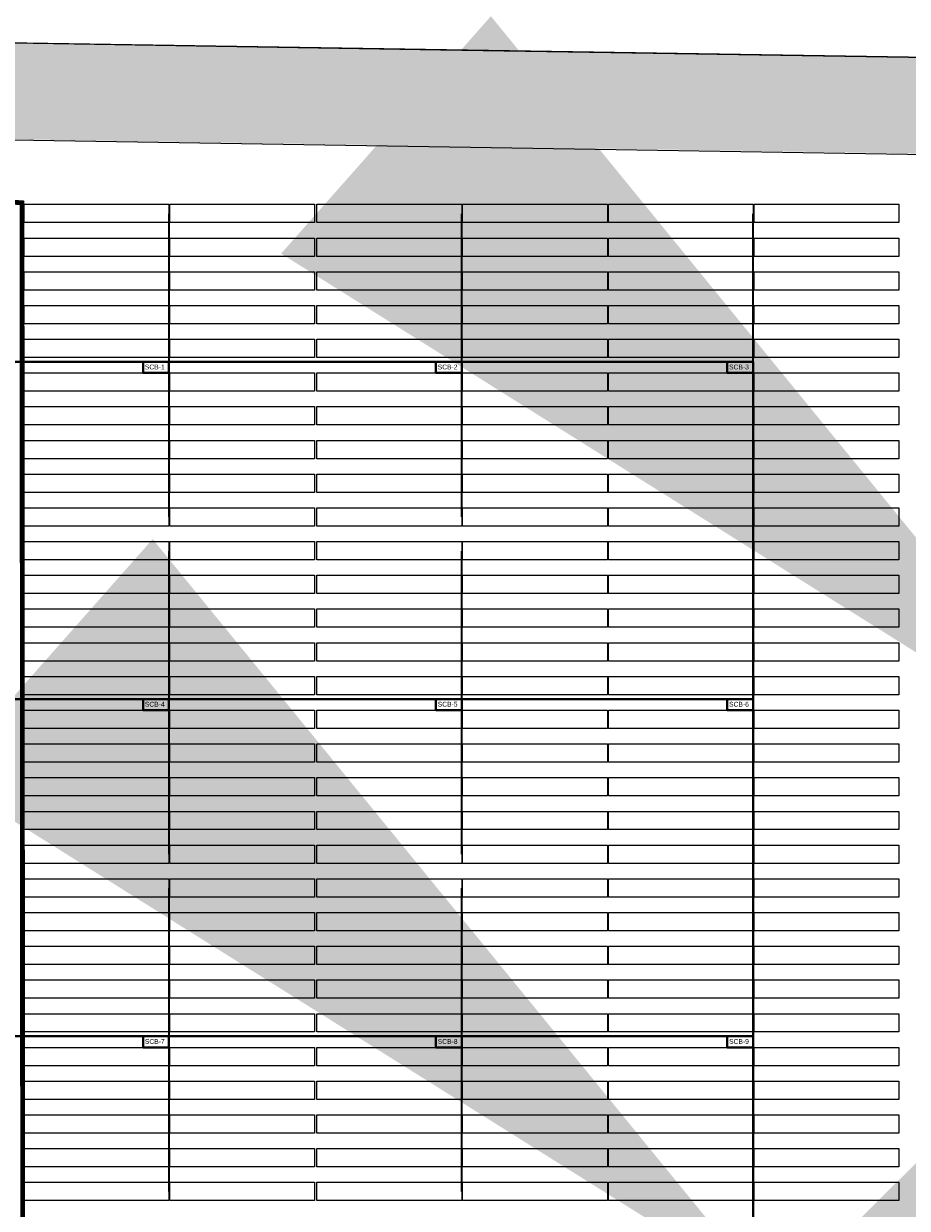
# Model space of a CAD drawing. Header units: inches. Extents: x 727810 to 1461440, y 2714588 to 5435005.
# Tile 194 of 233: x 729764 to 729947, y 2716103 to 2716349. Entities that reach past the tile are written whole.
import ezdxf

# ---------------------------------------------------------------- set-up
doc = ezdxf.new("R2010")
doc.units = ezdxf.units.IN
doc.header["$MEASUREMENT"] = 0
doc.linetypes.add('ACAD_ISO03W100', pattern=[30, 12, -18])
doc.layers.add('AM_8', color=1, linetype='Continuous', lineweight=15)
for name, color, linetype in [('BOUNDARY DETAILS', 7, 'Continuous'), ('DETAILS', 7, 'Continuous'), ('Inverter Room', 7, 'Continuous'), ('POLYLINE', 3, 'Continuous'), ('Saatvik', 5, 'Continuous'), ('SCB', 7, 'Continuous'), ('tranch', 7, 'Continuous')]:
    doc.layers.add(name, color=color, linetype=linetype)
doc.styles.add('ROMANS', font='ROMANS.shx', dxfattribs={"height": 10})
doc.styles.get("Standard").update_dxf_attribs({"font": 'arial.ttf'})
doc.dimstyles.new('ROMANS$7', dxfattribs={"dimscale": 100, "dimtxt": 2.5, "dimasz": 2, "dimexe": 20, "dimexo": 20, "dimgap": 0.5, "dimtad": 1, "dimdec": 0, "dimrnd": 5, "dimzin": 0, "dimdsep": 46, "dimtxsty": 'ROMANS', "dimcen": 0.09, "dimdle": 20, "dimclrd": 256, "dimclre": 256, "dimclrt": 3, "dimadec": 0, "dimazin": 0, "dimtfac": 20, "dimtdec": 0, "dimtix": 1, "dimtmove": 2, "dimatfit": 3, "dimfxl": 1, "dimtolj": 1, "dimtzin": 0, "dimarcsym": 0})

# ---------------------------------------------------------------- blocks, each defined once
blk = doc.blocks.new('dshshh')
at = {"layer": 'Inverter Room', "color": 3, "linetype": 'Continuous', "char_height": 150, "attachment_point": 1, "rotation": 90, "style": 'ROMANS'}
for s, insert in [('\\pi173.70351;DC  \\P\\pi73.70351;SIDE', (2054679.6, -2321672.6)), ('\\pi173.70351;AC  \\P\\pi73.70351;SIDE', (2060673.7, -2321627.4))]:
    blk.add_mtext_dynamic_manual_height_columns(s, width=597.407, gutter_width=1, heights=[0], dxfattribs=dict(at, insert=insert))

msp = doc.modelspace()

# ---------------------------------------------------------------- hatches: boundary and pattern name
at = {"layer": 'AM_8', "ltscale": 10}
h = msp.add_hatch(dxfattribs=at)
h.set_pattern_fill('AR-CONC', color=1, scale=0.1)
h.set_pattern_definition([(50, (0, -1.14), (18.2184669, -1.59390855), [1.905, -20.955]), (355, (0, -1.14), (-3.52434214, 19.10568452), [1.524, -16.76405842]), (100.4514447, (1.518, -1.273), (14.69412471, 17.51177519), [1.61900088, -17.80902446]), (46.1842, (0, 3.94), (27.10790409, -4.2042328), [2.8575, -31.4325]), (96.6355576, (2.26, 3.59), (23.7404134, 24.74261246), [2.42850231, -26.71356082]), (351.1841512, (0, 3.94), (23.7404134, 24.74261246), [2.2859967, -25.1459732]), (21, (2.54, 2.67), (15.16143913, -10.22651982), [1.905, -20.955]), (326, (2.54, 2.67), (6.18020283, 18.41879661), [1.524, -16.764]), (71.451445, (3.803, 1.818), (21.34164193, 8.19227689), [1.61900088, -17.80899376]), (37.5, (0, -1.14), (0.308860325, 8.455503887), [0, -16.5608, 0, -17.018, 0, -16.8275]), (7.5, (0, -1.14), (6.68196625, 10.018057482), [0, -9.7028, 0, -16.1798, 0, -6.4135]), (327.5, (-5.664, -1.14), (13.559059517, -0.5728744), [0, -6.35, 0, -19.812, 0, -26.289]), (317.5, (-8.204, -1.14), (14.81291814, 2.542649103), [0, -8.255, 0, -13.1572, 0, -18.669])])
h.paths.add_polyline_path([(730391.82316, 2715878.16018), (730356.7819, 2715850.51698), (730272.22694, 2715783.8137), (730096.51231, 2715646.5984), (730080.0676, 2715658.3065), (730079.18894, 2715658.57034), (730082.7077, 2715661.194), (730259.8786, 2715799.5465), (730344.3948, 2715866.2192), (730379.4438, 2715893.8685), (730671.4684, 2716124.0062), (730657.0154, 2716226.259), (730645.0894, 2716310.634), (730560.6399, 2716311.9751), (730459.0973, 2716313.5877), (730357.5548, 2716315.2002), (730256.0122, 2716316.8128), (730154.4697, 2716318.4254), (730052.9271, 2716320.038), (729951.3846, 2716321.6505), (729849.842, 2716323.2631), (729748.2994, 2716324.8757), (729646.7569, 2716326.4882), (729545.2143, 2716328.1008), (729443.6718, 2716329.7134), (729342.1292, 2716331.326), (729240.5867, 2716332.9385), (729139.0441, 2716334.5511), (729037.5016, 2716336.1637), (728935.959, 2716337.7762), (728834.4165, 2716339.3888), (728732.7414, 2716341.0035), (728626.066, 2716344.1123), (728519.5231, 2716347.2172), (728412.9801, 2716350.3221), (728306.4372, 2716353.427), (728093.3514, 2716359.6368), (728003.9825, 2716362.2412), (728001.5191, 2716280.3372), (727998.4549, 2716178.4583), (727995.3907, 2716076.5793), (727992.3266, 2715974.7004), (727987.67284, 2715819.9715), (727987.22168, 2715804.9715), (727986.1982, 2715770.9426), (727983.134, 2715669.0636), (727979.3235, 2715542.3694), (729920.1414, 2715542.3694), (729990.8211, 2715592.6815), (730064.21459, 2715647.40517), (730073.3836, 2715644.6519), (730083.91997, 2715637.15035), (730002.59918, 2715576.51593), (729926.53277, 2715522.3694), (727958.71293, 2715522.3694), (727963.14304, 2715669.66486), (727966.20724, 2715771.54387), (727972.33564, 2715975.30167), (727975.39974, 2716077.18055), (727978.46394, 2716179.05957), (727981.52814, 2716280.93847), (727984.59224, 2716382.81476), (728093.934, 2716379.62831), (728200.4769, 2716376.52341), (728307.0198, 2716373.41851), (728413.5627, 2716370.31361), (728520.1057, 2716367.20871), (728626.6486, 2716364.10381), (728733.19151, 2716360.99887), (728834.73408, 2716359.38628), (728936.27658, 2716357.77368), (729037.81916, 2716356.16118), (729139.36168, 2716354.54858), (729240.90428, 2716352.93598), (729342.44676, 2716351.32348), (729443.98938, 2716349.71088), (729545.53188, 2716348.09828), (729647.07448, 2716346.48568), (729748.61696, 2716344.87318), (729850.15958, 2716343.26058), (729951.70218, 2716341.64798), (730053.24466, 2716340.03548), (730154.78728, 2716338.42288), (730256.32978, 2716336.81028), (730357.87238, 2716335.19768), (730459.41486, 2716333.58518), (730560.95748, 2716331.97258), (730662.50002, 2716330.36003), (730676.81856, 2716229.05808), (730692.88125, 2716115.41696)])

# ---------------------------------------------------------------- linework, layer by layer
at = {"layer": 'BOUNDARY DETAILS', "color": 5, "linetype": 'ACAD_ISO03W100', "const_width": 0.25}
msp.add_lwpolyline([(729545.53188, 2716348.09828), (729647.07448, 2716346.48568), (729748.61696, 2716344.87318), (729850.15958, 2716343.26058), (729951.70218, 2716341.64798), (730053.24466, 2716340.03548), (730154.78728, 2716338.42288), (730256.32978, 2716336.81028), (730357.87238, 2716335.19768), (730459.41486, 2716333.58518), (730560.95748, 2716331.97258), (730662.50002, 2716330.36003), (730676.81856, 2716229.05808), (730692.88125, 2716115.41696), (730391.82316, 2715878.16018), (730356.7819, 2715850.51698), (730272.22694, 2715783.8137), (730094.84143, 2715645.29361), (730002.59918, 2715576.51593), (729926.53277, 2715522.3694), (727958.71293, 2715522.3694)], dxfattribs=at)
at = {"layer": 'BOUNDARY DETAILS', "color": 2}
for points in [[(729545.53188, 2716348.09828), (729647.07448, 2716346.48568), (729748.61696, 2716344.87318), (729850.15958, 2716343.26058), (729951.70218, 2716341.64798), (730053.24466, 2716340.03548), (730154.78728, 2716338.42288), (730256.32978, 2716336.81028), (730357.87238, 2716335.19768), (730459.41486, 2716333.58518), (730560.95748, 2716331.97258), (730662.50002, 2716330.36003), (730676.81856, 2716229.05808), (730692.88125, 2716115.41696), (730391.82316, 2715878.16018), (730356.7819, 2715850.51698), (730272.22694, 2715783.8137), (730094.84143, 2715645.29361), (730002.59918, 2715576.51593), (729926.53277, 2715522.3694), (727958.71293, 2715522.3694)], [(729545.2143, 2716327.9808), (729646.7569, 2716326.3682), (729748.2994, 2716324.7557), (729951.3846, 2716321.5305), (730052.9271, 2716319.918), (730154.4697, 2716318.3054), (730256.0122, 2716316.6928), (730357.5548, 2716315.0802), (730459.0973, 2716313.4677), (730560.6399, 2716311.8551), (730645.0894, 2716310.514), (730657.0154, 2716226.139), (730671.4684, 2716123.8862), (730379.4438, 2715893.7485), (730344.3948, 2715866.0992), (730259.8786, 2715799.4265), (730082.7077, 2715661.074), (729990.8211, 2715592.5615), (729920.1414, 2715542.2494), (727979.3235, 2715542.2494)]]:
    msp.add_lwpolyline(points, dxfattribs=at)
at = {"layer": 'DETAILS', "color": 6, "lineweight": 40}
for p, q in [((729733.26715, 2716278.46281), (729915.00715, 2716278.46281)), ((729788.4072, 2716278.46281), (729915.00715, 2716278.46281)), ((729915.00715, 2716278.46281), (729915.00715, 2716087.94579)), ((729915.00715, 2716278.46281), (729915.00715, 2716087.94579)), ((729733.26715, 2716208.46281), (729915.00715, 2716208.46281)), ((729788.4072, 2716208.46281), (729915.00715, 2716208.46281)), ((729733.26715, 2716138.46281), (729915.00715, 2716138.46281)), ((729788.4072, 2716138.46281), (729915.00715, 2716138.46281))]:
    msp.add_line(p, q, dxfattribs=at)
at = {"layer": 'POLYLINE', "color": 0, "lineweight": 40, "const_width": 1}
msp.add_lwpolyline([(729577.5679, 2716323.72602), (729763.25862, 2716311.47521), (729763.5699, 2715822.96764), (729702.4299, 2715822.96764), (729702.21607, 2715787.38397), (729632.93168, 2715787.41129), (729632.26477, 2715809.23506), (729577.96813, 2715809.24433), (729577.5679, 2716323.72602)], dxfattribs=at)
at = {"layer": 'Saatvik', "color": 5}
for points in [[(729763.70715, 2716311.16125), (729793.74715, 2716311.16125), (729793.74715, 2716307.36125), (729763.70715, 2716307.36125), (729763.70715, 2716311.16125)], [(729793.94715, 2716311.16125), (729823.98715, 2716311.16125), (729823.98715, 2716307.36125), (729793.94715, 2716307.36125), (729793.94715, 2716311.16125)], [(729824.48715, 2716311.16125), (729854.52715, 2716311.16125), (729854.52715, 2716307.36125), (729824.48715, 2716307.36125), (729824.48715, 2716311.16125)], [(729854.72715, 2716311.16125), (729884.76715, 2716311.16125), (729884.76715, 2716307.36125), (729854.72715, 2716307.36125), (729854.72715, 2716311.16125)], [(729884.96715, 2716311.16125), (729915.00715, 2716311.16125), (729915.00715, 2716307.36125), (729884.96715, 2716307.36125), (729884.96715, 2716311.16125)], [(729915.20715, 2716311.16125), (729945.24715, 2716311.16125), (729945.24715, 2716307.36125), (729915.20715, 2716307.36125), (729915.20715, 2716311.16125)], [(729763.70715, 2716304.16125), (729793.74715, 2716304.16125), (729793.74715, 2716300.36125), (729763.70715, 2716300.36125), (729763.70715, 2716304.16125)], [(729793.94715, 2716304.16125), (729823.98715, 2716304.16125), (729823.98715, 2716300.36125), (729793.94715, 2716300.36125), (729793.94715, 2716304.16125)], [(729824.48715, 2716304.16125), (729854.52715, 2716304.16125), (729854.52715, 2716300.36125), (729824.48715, 2716300.36125), (729824.48715, 2716304.16125)], [(729854.72715, 2716304.16125), (729884.76715, 2716304.16125), (729884.76715, 2716300.36125), (729854.72715, 2716300.36125), (729854.72715, 2716304.16125)], [(729884.96715, 2716304.1612), (729915.00715, 2716304.1612), (729915.00715, 2716300.3612), (729884.96715, 2716300.3612), (729884.96715, 2716304.1612)], [(729915.20715, 2716304.1612), (729945.24715, 2716304.1612), (729945.24715, 2716300.3612), (729915.20715, 2716300.3612), (729915.20715, 2716304.1612)], [(729763.70715, 2716297.1612), (729793.74715, 2716297.1612), (729793.74715, 2716293.3612), (729763.70715, 2716293.3612), (729763.70715, 2716297.1612)], [(729793.94715, 2716297.1612), (729823.98715, 2716297.1612), (729823.98715, 2716293.3612), (729793.94715, 2716293.3612), (729793.94715, 2716297.1612)], [(729824.48715, 2716297.1612), (729854.52715, 2716297.1612), (729854.52715, 2716293.3612), (729824.48715, 2716293.3612), (729824.48715, 2716297.1612)], [(729854.72715, 2716297.1612), (729884.76715, 2716297.1612), (729884.76715, 2716293.3612), (729854.72715, 2716293.3612), (729854.72715, 2716297.1612)], [(729884.96715, 2716297.1612), (729915.00715, 2716297.1612), (729915.00715, 2716293.3612), (729884.96715, 2716293.3612), (729884.96715, 2716297.1612)], [(729915.20715, 2716297.1612), (729945.24715, 2716297.1612), (729945.24715, 2716293.3612), (729915.20715, 2716293.3612), (729915.20715, 2716297.1612)], [(729763.70715, 2716290.1612), (729793.74715, 2716290.1612), (729793.74715, 2716286.3612), (729763.70715, 2716286.3612), (729763.70715, 2716290.1612)], [(729793.94715, 2716290.1612), (729823.98715, 2716290.1612), (729823.98715, 2716286.3612), (729793.94715, 2716286.3612), (729793.94715, 2716290.1612)], [(729824.48715, 2716290.1612), (729854.52715, 2716290.1612), (729854.52715, 2716286.3612), (729824.48715, 2716286.3612), (729824.48715, 2716290.1612)], [(729854.72715, 2716290.1612), (729884.76715, 2716290.1612), (729884.76715, 2716286.3612), (729854.72715, 2716286.3612), (729854.72715, 2716290.1612)], [(729884.96715, 2716290.1612), (729915.00715, 2716290.1612), (729915.00715, 2716286.3612), (729884.96715, 2716286.3612), (729884.96715, 2716290.1612)], [(729915.20715, 2716290.1612), (729945.24715, 2716290.1612), (729945.24715, 2716286.3612), (729915.20715, 2716286.3612), (729915.20715, 2716290.1612)], [(729763.70715, 2716283.1612), (729793.74715, 2716283.1612), (729793.74715, 2716279.3612), (729763.70715, 2716279.3612), (729763.70715, 2716283.1612)], [(729793.94715, 2716283.1612), (729823.98715, 2716283.1612), (729823.98715, 2716279.3612), (729793.94715, 2716279.3612), (729793.94715, 2716283.1612)], [(729824.48715, 2716283.1612), (729854.52715, 2716283.1612), (729854.52715, 2716279.3612), (729824.48715, 2716279.3612), (729824.48715, 2716283.1612)], [(729854.72715, 2716283.1612), (729884.76715, 2716283.1612), (729884.76715, 2716279.3612), (729854.72715, 2716279.3612), (729854.72715, 2716283.1612)], [(729884.96715, 2716283.1612), (729915.00715, 2716283.1612), (729915.00715, 2716279.3612), (729884.96715, 2716279.3612), (729884.96715, 2716283.1612)], [(729915.20715, 2716283.1612), (729945.24715, 2716283.1612), (729945.24715, 2716279.3612), (729915.20715, 2716279.3612), (729915.20715, 2716283.1612)], [(729763.70715, 2716276.1612), (729793.74715, 2716276.1612), (729793.74715, 2716272.3612), (729763.70715, 2716272.3612), (729763.70715, 2716276.1612)], [(729793.94715, 2716276.1612), (729823.98715, 2716276.1612), (729823.98715, 2716272.3612), (729793.94715, 2716272.3612), (729793.94715, 2716276.1612)], [(729824.48715, 2716276.1612), (729854.52715, 2716276.1612), (729854.52715, 2716272.3612), (729824.48715, 2716272.3612), (729824.48715, 2716276.1612)], [(729854.72715, 2716276.1612), (729884.76715, 2716276.1612), (729884.76715, 2716272.3612), (729854.72715, 2716272.3612), (729854.72715, 2716276.1612)], [(729884.96715, 2716276.1612), (729915.00715, 2716276.1612), (729915.00715, 2716272.3612), (729884.96715, 2716272.3612), (729884.96715, 2716276.1612)], [(729915.20715, 2716276.1612), (729945.24715, 2716276.1612), (729945.24715, 2716272.3612), (729915.20715, 2716272.3612), (729915.20715, 2716276.1612)], [(729763.70715, 2716269.1612), (729793.74715, 2716269.1612), (729793.74715, 2716265.3612), (729763.70715, 2716265.3612), (729763.70715, 2716269.1612)], [(729793.94715, 2716269.1612), (729823.98715, 2716269.1612), (729823.98715, 2716265.3612), (729793.94715, 2716265.3612), (729793.94715, 2716269.1612)], [(729824.48715, 2716269.1612), (729854.52715, 2716269.1612), (729854.52715, 2716265.3612), (729824.48715, 2716265.3612), (729824.48715, 2716269.1612)], [(729854.72715, 2716269.1612), (729884.76715, 2716269.1612), (729884.76715, 2716265.3612), (729854.72715, 2716265.3612), (729854.72715, 2716269.1612)], [(729884.96715, 2716269.1612), (729915.00715, 2716269.1612), (729915.00715, 2716265.3612), (729884.96715, 2716265.3612), (729884.96715, 2716269.1612)], [(729915.20715, 2716269.1612), (729945.24715, 2716269.1612), (729945.24715, 2716265.3612), (729915.20715, 2716265.3612), (729915.20715, 2716269.1612)], [(729763.70715, 2716262.1612), (729793.74715, 2716262.1612), (729793.74715, 2716258.3612), (729763.70715, 2716258.3612), (729763.70715, 2716262.1612)], [(729793.94715, 2716262.1612), (729823.98715, 2716262.1612), (729823.98715, 2716258.3612), (729793.94715, 2716258.3612), (729793.94715, 2716262.1612)], [(729824.48715, 2716262.1612), (729854.52715, 2716262.1612), (729854.52715, 2716258.3612), (729824.48715, 2716258.3612), (729824.48715, 2716262.1612)], [(729854.72715, 2716262.1612), (729884.76715, 2716262.1612), (729884.76715, 2716258.3612), (729854.72715, 2716258.3612), (729854.72715, 2716262.1612)], [(729884.96715, 2716262.1612), (729915.00715, 2716262.1612), (729915.00715, 2716258.3612), (729884.96715, 2716258.3612), (729884.96715, 2716262.1612)], [(729915.20715, 2716262.1612), (729945.24715, 2716262.1612), (729945.24715, 2716258.3612), (729915.20715, 2716258.3612), (729915.20715, 2716262.1612)], [(729763.70715, 2716255.1612), (729793.74715, 2716255.1612), (729793.74715, 2716251.3612), (729763.70715, 2716251.3612), (729763.70715, 2716255.1612)], [(729793.94715, 2716255.1612), (729823.98715, 2716255.1612), (729823.98715, 2716251.3612), (729793.94715, 2716251.3612), (729793.94715, 2716255.1612)], [(729824.48715, 2716255.1612), (729854.52715, 2716255.1612), (729854.52715, 2716251.3612), (729824.48715, 2716251.3612), (729824.48715, 2716255.1612)], [(729854.72715, 2716255.1612), (729884.76715, 2716255.1612), (729884.76715, 2716251.3612), (729854.72715, 2716251.3612), (729854.72715, 2716255.1612)], [(729884.96715, 2716255.1612), (729915.00715, 2716255.1612), (729915.00715, 2716251.3612), (729884.96715, 2716251.3612), (729884.96715, 2716255.1612)], [(729915.20715, 2716255.1612), (729945.24715, 2716255.1612), (729945.24715, 2716251.3612), (729915.20715, 2716251.3612), (729915.20715, 2716255.1612)], [(729763.70715, 2716248.1612), (729793.74715, 2716248.1612), (729793.74715, 2716244.3612), (729763.70715, 2716244.3612), (729763.70715, 2716248.1612)], [(729793.94715, 2716248.1612), (729823.98715, 2716248.1612), (729823.98715, 2716244.3612), (729793.94715, 2716244.3612), (729793.94715, 2716248.1612)], [(729824.48715, 2716248.1612), (729854.52715, 2716248.1612), (729854.52715, 2716244.3612), (729824.48715, 2716244.3612), (729824.48715, 2716248.1612)], [(729854.72715, 2716248.1612), (729884.76715, 2716248.1612), (729884.76715, 2716244.3612), (729854.72715, 2716244.3612), (729854.72715, 2716248.1612)], [(729884.96715, 2716248.1612), (729915.00715, 2716248.1612), (729915.00715, 2716244.3612), (729884.96715, 2716244.3612), (729884.96715, 2716248.1612)], [(729915.20715, 2716248.1612), (729945.24715, 2716248.1612), (729945.24715, 2716244.3612), (729915.20715, 2716244.3612), (729915.20715, 2716248.1612)], [(729763.70715, 2716241.1612), (729793.74715, 2716241.1612), (729793.74715, 2716237.3612), (729763.70715, 2716237.3612), (729763.70715, 2716241.1612)], [(729793.94715, 2716241.1612), (729823.98715, 2716241.1612), (729823.98715, 2716237.3612), (729793.94715, 2716237.3612), (729793.94715, 2716241.1612)], [(729824.48715, 2716241.1612), (729854.52715, 2716241.1612), (729854.52715, 2716237.3612), (729824.48715, 2716237.3612), (729824.48715, 2716241.1612)], [(729854.72715, 2716241.1612), (729884.76715, 2716241.1612), (729884.76715, 2716237.3612), (729854.72715, 2716237.3612), (729854.72715, 2716241.1612)], [(729884.96715, 2716241.1612), (729915.00715, 2716241.1612), (729915.00715, 2716237.3612), (729884.96715, 2716237.3612), (729884.96715, 2716241.1612)], [(729915.20715, 2716241.1612), (729945.24715, 2716241.1612), (729945.24715, 2716237.3612), (729915.20715, 2716237.3612), (729915.20715, 2716241.1612)], [(729763.70715, 2716234.1612), (729793.74715, 2716234.1612), (729793.74715, 2716230.3612), (729763.70715, 2716230.3612), (729763.70715, 2716234.1612)], [(729793.94715, 2716234.1612), (729823.98715, 2716234.1612), (729823.98715, 2716230.3612), (729793.94715, 2716230.3612), (729793.94715, 2716234.1612)], [(729824.48715, 2716234.1612), (729854.52715, 2716234.1612), (729854.52715, 2716230.3612), (729824.48715, 2716230.3612), (729824.48715, 2716234.1612)], [(729854.72715, 2716234.1612), (729884.76715, 2716234.1612), (729884.76715, 2716230.3612), (729854.72715, 2716230.3612), (729854.72715, 2716234.1612)], [(729884.96715, 2716234.1612), (729915.00715, 2716234.1612), (729915.00715, 2716230.3612), (729884.96715, 2716230.3612), (729884.96715, 2716234.1612)], [(729915.20715, 2716234.1612), (729945.24715, 2716234.1612), (729945.24715, 2716230.3612), (729915.20715, 2716230.3612), (729915.20715, 2716234.1612)], [(729763.70715, 2716227.1612), (729793.74715, 2716227.1612), (729793.74715, 2716223.3612), (729763.70715, 2716223.3612), (729763.70715, 2716227.1612)], [(729793.94715, 2716227.1612), (729823.98715, 2716227.1612), (729823.98715, 2716223.3612), (729793.94715, 2716223.3612), (729793.94715, 2716227.1612)], [(729824.48715, 2716227.1612), (729854.52715, 2716227.1612), (729854.52715, 2716223.3612), (729824.48715, 2716223.3612), (729824.48715, 2716227.1612)], [(729854.72715, 2716227.1612), (729884.76715, 2716227.1612), (729884.76715, 2716223.3612), (729854.72715, 2716223.3612), (729854.72715, 2716227.1612)], [(729884.96715, 2716227.1612), (729915.00715, 2716227.1612), (729915.00715, 2716223.3612), (729884.96715, 2716223.3612), (729884.96715, 2716227.1612)], [(729915.20715, 2716227.1612), (729945.24715, 2716227.1612), (729945.24715, 2716223.3612), (729915.20715, 2716223.3612), (729915.20715, 2716227.1612)], [(729763.70715, 2716220.1612), (729793.74715, 2716220.1612), (729793.74715, 2716216.3612), (729763.70715, 2716216.3612), (729763.70715, 2716220.1612)], [(729793.94715, 2716220.1612), (729823.98715, 2716220.1612), (729823.98715, 2716216.3612), (729793.94715, 2716216.3612), (729793.94715, 2716220.1612)], [(729824.48715, 2716220.1612), (729854.52715, 2716220.1612), (729854.52715, 2716216.3612), (729824.48715, 2716216.3612), (729824.48715, 2716220.1612)], [(729854.72715, 2716220.1612), (729884.76715, 2716220.1612), (729884.76715, 2716216.3612), (729854.72715, 2716216.3612), (729854.72715, 2716220.1612)], [(729884.96715, 2716220.1612), (729915.00715, 2716220.1612), (729915.00715, 2716216.3612), (729884.96715, 2716216.3612), (729884.96715, 2716220.1612)], [(729915.20715, 2716220.1612), (729945.24715, 2716220.1612), (729945.24715, 2716216.3612), (729915.20715, 2716216.3612), (729915.20715, 2716220.1612)], [(729763.70715, 2716213.1612), (729793.74715, 2716213.1612), (729793.74715, 2716209.3612), (729763.70715, 2716209.3612), (729763.70715, 2716213.1612)], [(729793.94715, 2716213.1612), (729823.98715, 2716213.1612), (729823.98715, 2716209.3612), (729793.94715, 2716209.3612), (729793.94715, 2716213.1612)], [(729824.48715, 2716213.1612), (729854.52715, 2716213.1612), (729854.52715, 2716209.3612), (729824.48715, 2716209.3612), (729824.48715, 2716213.1612)], [(729854.72715, 2716213.1612), (729884.76715, 2716213.1612), (729884.76715, 2716209.3612), (729854.72715, 2716209.3612), (729854.72715, 2716213.1612)], [(729884.96715, 2716213.1612), (729915.00715, 2716213.1612), (729915.00715, 2716209.3612), (729884.96715, 2716209.3612), (729884.96715, 2716213.1612)], [(729915.20715, 2716213.1612), (729945.24715, 2716213.1612), (729945.24715, 2716209.3612), (729915.20715, 2716209.3612), (729915.20715, 2716213.1612)], [(729763.70715, 2716206.1612), (729793.74715, 2716206.1612), (729793.74715, 2716202.3612), (729763.70715, 2716202.3612), (729763.70715, 2716206.1612)], [(729793.94715, 2716206.1612), (729823.98715, 2716206.1612), (729823.98715, 2716202.3612), (729793.94715, 2716202.3612), (729793.94715, 2716206.1612)], [(729824.48715, 2716206.1612), (729854.52715, 2716206.1612), (729854.52715, 2716202.3612), (729824.48715, 2716202.3612), (729824.48715, 2716206.1612)], [(729854.72715, 2716206.1612), (729884.76715, 2716206.1612), (729884.76715, 2716202.3612), (729854.72715, 2716202.3612), (729854.72715, 2716206.1612)], [(729884.96715, 2716206.1612), (729915.00715, 2716206.1612), (729915.00715, 2716202.3612), (729884.96715, 2716202.3612), (729884.96715, 2716206.1612)], [(729915.20715, 2716206.1612), (729945.24715, 2716206.1612), (729945.24715, 2716202.3612), (729915.20715, 2716202.3612), (729915.20715, 2716206.1612)], [(729763.70715, 2716199.1612), (729793.74715, 2716199.1612), (729793.74715, 2716195.3612), (729763.70715, 2716195.3612), (729763.70715, 2716199.1612)], [(729793.94715, 2716199.1612), (729823.98715, 2716199.1612), (729823.98715, 2716195.3612), (729793.94715, 2716195.3612), (729793.94715, 2716199.1612)], [(729824.48715, 2716199.1612), (729854.52715, 2716199.1612), (729854.52715, 2716195.3612), (729824.48715, 2716195.3612), (729824.48715, 2716199.1612)], [(729854.72715, 2716199.1612), (729884.76715, 2716199.1612), (729884.76715, 2716195.3612), (729854.72715, 2716195.3612), (729854.72715, 2716199.1612)], [(729884.96715, 2716199.1612), (729915.00715, 2716199.1612), (729915.00715, 2716195.3612), (729884.96715, 2716195.3612), (729884.96715, 2716199.1612)], [(729915.20715, 2716199.1612), (729945.24715, 2716199.1612), (729945.24715, 2716195.3612), (729915.20715, 2716195.3612), (729915.20715, 2716199.1612)], [(729763.70715, 2716192.1612), (729793.74715, 2716192.1612), (729793.74715, 2716188.3612), (729763.70715, 2716188.3612), (729763.70715, 2716192.1612)], [(729793.94715, 2716192.1612), (729823.98715, 2716192.1612), (729823.98715, 2716188.3612), (729793.94715, 2716188.3612), (729793.94715, 2716192.1612)], [(729824.48715, 2716192.1612), (729854.52715, 2716192.1612), (729854.52715, 2716188.3612), (729824.48715, 2716188.3612), (729824.48715, 2716192.1612)], [(729854.72715, 2716192.1612), (729884.76715, 2716192.1612), (729884.76715, 2716188.3612), (729854.72715, 2716188.3612), (729854.72715, 2716192.1612)], [(729884.96715, 2716192.1612), (729915.00715, 2716192.1612), (729915.00715, 2716188.3612), (729884.96715, 2716188.3612), (729884.96715, 2716192.1612)], [(729915.20715, 2716192.1612), (729945.24715, 2716192.1612), (729945.24715, 2716188.3612), (729915.20715, 2716188.3612), (729915.20715, 2716192.1612)], [(729763.70715, 2716185.1612), (729793.74715, 2716185.1612), (729793.74715, 2716181.3612), (729763.70715, 2716181.3612), (729763.70715, 2716185.1612)], [(729793.94715, 2716185.1612), (729823.98715, 2716185.1612), (729823.98715, 2716181.3612), (729793.94715, 2716181.3612), (729793.94715, 2716185.1612)], [(729824.48715, 2716185.1612), (729854.52715, 2716185.1612), (729854.52715, 2716181.3612), (729824.48715, 2716181.3612), (729824.48715, 2716185.1612)], [(729854.72715, 2716185.1612), (729884.76715, 2716185.1612), (729884.76715, 2716181.3612), (729854.72715, 2716181.3612), (729854.72715, 2716185.1612)], [(729884.96715, 2716185.1612), (729915.00715, 2716185.1612), (729915.00715, 2716181.3612), (729884.96715, 2716181.3612), (729884.96715, 2716185.1612)], [(729915.20715, 2716185.1612), (729945.24715, 2716185.1612), (729945.24715, 2716181.3612), (729915.20715, 2716181.3612), (729915.20715, 2716185.1612)], [(729763.70715, 2716178.1612), (729793.74715, 2716178.1612), (729793.74715, 2716174.3612), (729763.70715, 2716174.3612), (729763.70715, 2716178.1612)], [(729793.94715, 2716178.1612), (729823.98715, 2716178.1612), (729823.98715, 2716174.3612), (729793.94715, 2716174.3612), (729793.94715, 2716178.1612)], [(729824.48715, 2716178.1612), (729854.52715, 2716178.1612), (729854.52715, 2716174.3612), (729824.48715, 2716174.3612), (729824.48715, 2716178.1612)], [(729854.72715, 2716178.1612), (729884.76715, 2716178.1612), (729884.76715, 2716174.3612), (729854.72715, 2716174.3612), (729854.72715, 2716178.1612)], [(729884.96715, 2716178.1612), (729915.00715, 2716178.1612), (729915.00715, 2716174.3612), (729884.96715, 2716174.3612), (729884.96715, 2716178.1612)], [(729915.20715, 2716178.1612), (729945.24715, 2716178.1612), (729945.24715, 2716174.3612), (729915.20715, 2716174.3612), (729915.20715, 2716178.1612)], [(729763.70715, 2716171.1612), (729793.74715, 2716171.1612), (729793.74715, 2716167.3612), (729763.70715, 2716167.3612), (729763.70715, 2716171.1612)], [(729793.94715, 2716171.1612), (729823.98715, 2716171.1612), (729823.98715, 2716167.3612), (729793.94715, 2716167.3612), (729793.94715, 2716171.1612)], [(729824.48715, 2716171.1612), (729854.52715, 2716171.1612), (729854.52715, 2716167.3612), (729824.48715, 2716167.3612), (729824.48715, 2716171.1612)], [(729854.72715, 2716171.1612), (729884.76715, 2716171.1612), (729884.76715, 2716167.3612), (729854.72715, 2716167.3612), (729854.72715, 2716171.1612)], [(729884.96715, 2716171.1612), (729915.00715, 2716171.1612), (729915.00715, 2716167.3612), (729884.96715, 2716167.3612), (729884.96715, 2716171.1612)], [(729915.20715, 2716171.1612), (729945.24715, 2716171.1612), (729945.24715, 2716167.3612), (729915.20715, 2716167.3612), (729915.20715, 2716171.1612)], [(729763.70715, 2716164.1612), (729793.74715, 2716164.1612), (729793.74715, 2716160.3612), (729763.70715, 2716160.3612), (729763.70715, 2716164.1612)], [(729793.94715, 2716164.1612), (729823.98715, 2716164.1612), (729823.98715, 2716160.3612), (729793.94715, 2716160.3612), (729793.94715, 2716164.1612)], [(729824.48715, 2716164.1612), (729854.52715, 2716164.1612), (729854.52715, 2716160.3612), (729824.48715, 2716160.3612), (729824.48715, 2716164.1612)], [(729854.72715, 2716164.1612), (729884.76715, 2716164.1612), (729884.76715, 2716160.3612), (729854.72715, 2716160.3612), (729854.72715, 2716164.1612)], [(729884.96715, 2716164.1612), (729915.00715, 2716164.1612), (729915.00715, 2716160.3612), (729884.96715, 2716160.3612), (729884.96715, 2716164.1612)], [(729915.20715, 2716164.1612), (729945.24715, 2716164.1612), (729945.24715, 2716160.3612), (729915.20715, 2716160.3612), (729915.20715, 2716164.1612)], [(729763.70715, 2716157.1612), (729793.74715, 2716157.1612), (729793.74715, 2716153.3612), (729763.70715, 2716153.3612), (729763.70715, 2716157.1612)], [(729793.94715, 2716157.1612), (729823.98715, 2716157.1612), (729823.98715, 2716153.3612), (729793.94715, 2716153.3612), (729793.94715, 2716157.1612)], [(729824.48715, 2716157.1612), (729854.52715, 2716157.1612), (729854.52715, 2716153.3612), (729824.48715, 2716153.3612), (729824.48715, 2716157.1612)], [(729854.72715, 2716157.1612), (729884.76715, 2716157.1612), (729884.76715, 2716153.3612), (729854.72715, 2716153.3612), (729854.72715, 2716157.1612)], [(729884.96715, 2716157.1612), (729915.00715, 2716157.1612), (729915.00715, 2716153.3612), (729884.96715, 2716153.3612), (729884.96715, 2716157.1612)], [(729915.20715, 2716157.1612), (729945.24715, 2716157.1612), (729945.24715, 2716153.3612), (729915.20715, 2716153.3612), (729915.20715, 2716157.1612)], [(729763.70715, 2716150.1612), (729793.74715, 2716150.1612), (729793.74715, 2716146.3612), (729763.70715, 2716146.3612), (729763.70715, 2716150.1612)], [(729793.94715, 2716150.1612), (729823.98715, 2716150.1612), (729823.98715, 2716146.3612), (729793.94715, 2716146.3612), (729793.94715, 2716150.1612)], [(729824.48715, 2716150.1612), (729854.52715, 2716150.1612), (729854.52715, 2716146.3612), (729824.48715, 2716146.3612), (729824.48715, 2716150.1612)], [(729854.72715, 2716150.1612), (729884.76715, 2716150.1612), (729884.76715, 2716146.3612), (729854.72715, 2716146.3612), (729854.72715, 2716150.1612)], [(729884.96715, 2716150.1612), (729915.00715, 2716150.1612), (729915.00715, 2716146.3612), (729884.96715, 2716146.3612), (729884.96715, 2716150.1612)], [(729915.20715, 2716150.1612), (729945.24715, 2716150.1612), (729945.24715, 2716146.3612), (729915.20715, 2716146.3612), (729915.20715, 2716150.1612)], [(729763.70715, 2716143.1612), (729793.74715, 2716143.1612), (729793.74715, 2716139.3612), (729763.70715, 2716139.3612), (729763.70715, 2716143.1612)], [(729793.94715, 2716143.1612), (729823.98715, 2716143.1612), (729823.98715, 2716139.3612), (729793.94715, 2716139.3612), (729793.94715, 2716143.1612)], [(729824.48715, 2716143.1612), (729854.52715, 2716143.1612), (729854.52715, 2716139.3612), (729824.48715, 2716139.3612), (729824.48715, 2716143.1612)], [(729854.72715, 2716143.1612), (729884.76715, 2716143.1612), (729884.76715, 2716139.3612), (729854.72715, 2716139.3612), (729854.72715, 2716143.1612)], [(729884.96715, 2716143.1612), (729915.00715, 2716143.1612), (729915.00715, 2716139.3612), (729884.96715, 2716139.3612), (729884.96715, 2716143.1612)], [(729915.20715, 2716143.1612), (729945.24715, 2716143.1612), (729945.24715, 2716139.3612), (729915.20715, 2716139.3612), (729915.20715, 2716143.1612)], [(729763.70715, 2716136.1612), (729793.74715, 2716136.1612), (729793.74715, 2716132.3612), (729763.70715, 2716132.3612), (729763.70715, 2716136.1612)], [(729793.94715, 2716136.1612), (729823.98715, 2716136.1612), (729823.98715, 2716132.3612), (729793.94715, 2716132.3612), (729793.94715, 2716136.1612)], [(729824.48715, 2716136.1612), (729854.52715, 2716136.1612), (729854.52715, 2716132.3612), (729824.48715, 2716132.3612), (729824.48715, 2716136.1612)], [(729854.72715, 2716136.1612), (729884.76715, 2716136.1612), (729884.76715, 2716132.3612), (729854.72715, 2716132.3612), (729854.72715, 2716136.1612)], [(729884.96715, 2716136.1612), (729915.00715, 2716136.1612), (729915.00715, 2716132.3612), (729884.96715, 2716132.3612), (729884.96715, 2716136.1612)], [(729915.20715, 2716136.1612), (729945.24715, 2716136.1612), (729945.24715, 2716132.3612), (729915.20715, 2716132.3612), (729915.20715, 2716136.1612)], [(729763.70715, 2716129.1612), (729793.74715, 2716129.1612), (729793.74715, 2716125.3612), (729763.70715, 2716125.3612), (729763.70715, 2716129.1612)], [(729793.94715, 2716129.1612), (729823.98715, 2716129.1612), (729823.98715, 2716125.3612), (729793.94715, 2716125.3612), (729793.94715, 2716129.1612)], [(729824.48715, 2716129.1612), (729854.52715, 2716129.1612), (729854.52715, 2716125.3612), (729824.48715, 2716125.3612), (729824.48715, 2716129.1612)], [(729854.72715, 2716129.1612), (729884.76715, 2716129.1612), (729884.76715, 2716125.3612), (729854.72715, 2716125.3612), (729854.72715, 2716129.1612)], [(729884.96715, 2716129.1612), (729915.00715, 2716129.1612), (729915.00715, 2716125.3612), (729884.96715, 2716125.3612), (729884.96715, 2716129.1612)], [(729915.20715, 2716129.1612), (729945.24715, 2716129.1612), (729945.24715, 2716125.3612), (729915.20715, 2716125.3612), (729915.20715, 2716129.1612)], [(729763.70715, 2716122.1612), (729793.74715, 2716122.1612), (729793.74715, 2716118.3612), (729763.70715, 2716118.3612), (729763.70715, 2716122.1612)], [(729793.94715, 2716122.1612), (729823.98715, 2716122.1612), (729823.98715, 2716118.3612), (729793.94715, 2716118.3612), (729793.94715, 2716122.1612)], [(729824.48715, 2716122.1612), (729854.52715, 2716122.1612), (729854.52715, 2716118.3612), (729824.48715, 2716118.3612), (729824.48715, 2716122.1612)], [(729854.72715, 2716122.1612), (729884.76715, 2716122.1612), (729884.76715, 2716118.3612), (729854.72715, 2716118.3612), (729854.72715, 2716122.1612)], [(729884.96715, 2716122.1612), (729915.00715, 2716122.1612), (729915.00715, 2716118.3612), (729884.96715, 2716118.3612), (729884.96715, 2716122.1612)], [(729915.20715, 2716122.1612), (729945.24715, 2716122.1612), (729945.24715, 2716118.3612), (729915.20715, 2716118.3612), (729915.20715, 2716122.1612)], [(729763.70715, 2716115.1612), (729793.74715, 2716115.1612), (729793.74715, 2716111.3612), (729763.70715, 2716111.3612), (729763.70715, 2716115.1612)], [(729793.94715, 2716115.1612), (729823.98715, 2716115.1612), (729823.98715, 2716111.3612), (729793.94715, 2716111.3612), (729793.94715, 2716115.1612)], [(729824.48715, 2716115.1612), (729854.52715, 2716115.1612), (729854.52715, 2716111.3612), (729824.48715, 2716111.3612), (729824.48715, 2716115.1612)], [(729854.72715, 2716115.1612), (729884.76715, 2716115.1612), (729884.76715, 2716111.3612), (729854.72715, 2716111.3612), (729854.72715, 2716115.1612)], [(729884.96715, 2716115.1612), (729915.00715, 2716115.1612), (729915.00715, 2716111.3612), (729884.96715, 2716111.3612), (729884.96715, 2716115.1612)], [(729915.20715, 2716115.1612), (729945.24715, 2716115.1612), (729945.24715, 2716111.3612), (729915.20715, 2716111.3612), (729915.20715, 2716115.1612)], [(729763.70715, 2716108.1612), (729793.74715, 2716108.1612), (729793.74715, 2716104.3612), (729763.70715, 2716104.3612), (729763.70715, 2716108.1612)], [(729793.94715, 2716108.1612), (729823.98715, 2716108.1612), (729823.98715, 2716104.3612), (729793.94715, 2716104.3612), (729793.94715, 2716108.1612)], [(729824.48715, 2716108.1612), (729854.52715, 2716108.1612), (729854.52715, 2716104.3612), (729824.48715, 2716104.3612), (729824.48715, 2716108.1612)], [(729854.72715, 2716108.1612), (729884.76715, 2716108.1612), (729884.76715, 2716104.3612), (729854.72715, 2716104.3612), (729854.72715, 2716108.1612)], [(729884.96715, 2716108.1612), (729915.00715, 2716108.1612), (729915.00715, 2716104.3612), (729884.96715, 2716104.3612), (729884.96715, 2716108.1612)], [(729915.20715, 2716108.1612), (729945.24715, 2716108.1612), (729945.24715, 2716104.3612), (729915.20715, 2716104.3612), (729915.20715, 2716108.1612)]]:
    msp.add_lwpolyline(points, dxfattribs=at)
at = {"layer": 'SCB', "lineweight": 40}
for points in [[(729788.4072, 2716278.46281), (729793.74715, 2716278.46281), (729793.74715, 2716276.1612), (729788.4072, 2716276.1612)], [(729849.1872, 2716278.46281), (729854.52715, 2716278.46281), (729854.52715, 2716276.1612), (729849.1872, 2716276.1612)], [(729909.6672, 2716278.46281), (729915.00715, 2716278.46281), (729915.00715, 2716276.1612), (729909.6672, 2716276.1612)], [(729788.4072, 2716208.46281), (729793.74715, 2716208.46281), (729793.74715, 2716206.1612), (729788.4072, 2716206.1612)], [(729849.1872, 2716208.46281), (729854.52715, 2716208.46281), (729854.52715, 2716206.1612), (729849.1872, 2716206.1612)], [(729909.6672, 2716208.46281), (729915.00715, 2716208.46281), (729915.00715, 2716206.1612), (729909.6672, 2716206.1612)], [(729788.4072, 2716138.46281), (729793.74715, 2716138.46281), (729793.74715, 2716136.1612), (729788.4072, 2716136.1612)], [(729849.1872, 2716138.46281), (729854.52715, 2716138.46281), (729854.52715, 2716136.1612), (729849.1872, 2716136.1612)], [(729909.6672, 2716138.46281), (729915.00715, 2716138.46281), (729915.00715, 2716136.1612), (729909.6672, 2716136.1612)]]:
    msp.add_lwpolyline(points, close=True, dxfattribs=at)
at = {"layer": 'tranch', "const_width": 0.4}
for points in [[(729793.74715, 2716277.31201), (729793.74715, 2716309.2312)], [(729854.52715, 2716277.31201), (729854.52715, 2716309.2312)], [(729915.00715, 2716277.31201), (729915.00715, 2716309.2312)], [(729793.74715, 2716277.31201), (729793.74715, 2716246.2312)], [(729854.52715, 2716277.31201), (729854.52715, 2716246.2312)], [(729915.00715, 2716277.31201), (729915.00715, 2716246.2312)], [(729793.74715, 2716207.31201), (729793.74715, 2716239.2312)], [(729854.52715, 2716207.31201), (729854.52715, 2716239.2312)], [(729915.00715, 2716207.31201), (729915.00715, 2716239.2312)], [(729793.74715, 2716207.31201), (729793.74715, 2716176.2312)], [(729854.52715, 2716207.31201), (729854.52715, 2716176.2312)], [(729915.00715, 2716207.31201), (729915.00715, 2716176.2312)], [(729793.74715, 2716137.31201), (729793.74715, 2716169.2312)], [(729854.52715, 2716137.31201), (729854.52715, 2716169.2312)], [(729915.00715, 2716137.31201), (729915.00715, 2716169.2312)], [(729793.74715, 2716137.31201), (729793.74715, 2716106.2312)], [(729854.52715, 2716137.31201), (729854.52715, 2716106.2312)], [(729915.00715, 2716137.31201), (729915.00715, 2716106.2312)]]:
    msp.add_lwpolyline(points, dxfattribs=at)

# ---------------------------------------------------------------- texts
at = {"layer": 'SCB', "color": 7, "lineweight": 40, "char_height": 1, "attachment_point": 1}
for s, insert in [('SCB-1', (729788.76553, 2716277.89231)), ('SCB-1', (729788.76553, 2716277.89231)), ('SCB-2', (729849.54553, 2716277.89231)), ('SCB-2', (729849.54553, 2716277.89231)), ('SCB-3', (729910.02553, 2716277.89231)), ('SCB-3', (729910.02553, 2716277.89231)), ('SCB-4', (729788.76553, 2716207.89231)), ('SCB-4', (729788.76553, 2716207.89231)), ('SCB-5', (729849.54553, 2716207.89231)), ('SCB-5', (729849.54553, 2716207.89231)), ('SCB-6', (729910.02553, 2716207.89231)), ('SCB-6', (729910.02553, 2716207.89231)), ('SCB-7', (729788.76553, 2716137.89231)), ('SCB-7', (729788.76553, 2716137.89231)), ('SCB-8', (729849.54553, 2716137.89231)), ('SCB-8', (729849.54553, 2716137.89231)), ('SCB-9', (729910.02553, 2716137.89231)), ('SCB-9', (729910.02553, 2716137.89231))]:
    msp.add_mtext_dynamic_manual_height_columns(s, width=10.9628712, gutter_width=20.36957, heights=[0], dxfattribs=dict(at, insert=insert))

# ---------------------------------------------------------------- leaders
at = {"layer": 'Inverter Room', "ltscale": 0.5}
for points in [[(729988.68617, 2716193.13275, 0.148), (729988.00587, 2716193.7339, 0.148), (729987.61969, 2716193.72834, 0.148)], [(729921.17402, 2716084.59473, 0.21928), (729921.65334, 2716084.93742, 0.21928), (729921.85725, 2716084.93742, 0.21928)], [(729988.68615, 2716189.53275), (729988.44543, 2716188.54975), (729987.87883, 2716188.5574)]]:
    msp.add_leader(points, dimstyle='ROMANS$7', override={"dimtxt": 150, "dimgap": 0.5, "dimtad": 0, "dimtfill": 1, "dimarcsym": 1}, dxfattribs=at)

# ---------------------------------------------------------------- next in the draw order: block references
at = {"layer": 'DETAILS', "xscale": 0.000999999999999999, "yscale": 0.000999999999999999, "zscale": 0.000999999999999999}
msp.add_blockref('dshshh', (727847.91238, 2718408.27623, 0.21928), dxfattribs=at)

# ---------------------------------------------------------------- next in the draw order: block references
msp.add_blockref('dshshh', (727847.91238, 2718399.97623, 0.21928), dxfattribs=at)

# ---------------------------------------------------------------- next in the draw order: leaders
at = {"layer": 'Inverter Room', "ltscale": 0.5}
msp.add_leader([(729918.47412, 2716084.59473, 0.36728), (729917.79382, 2716085.19588, 0.36728), (729917.40764, 2716085.19032, 0.36728)], dimstyle='ROMANS$7', override={"dimtxt": 150, "dimgap": 0.5, "dimtad": 0, "dimtfill": 1, "dimarcsym": 1}, dxfattribs=at)

doc.saveas('drawing.dxf')
